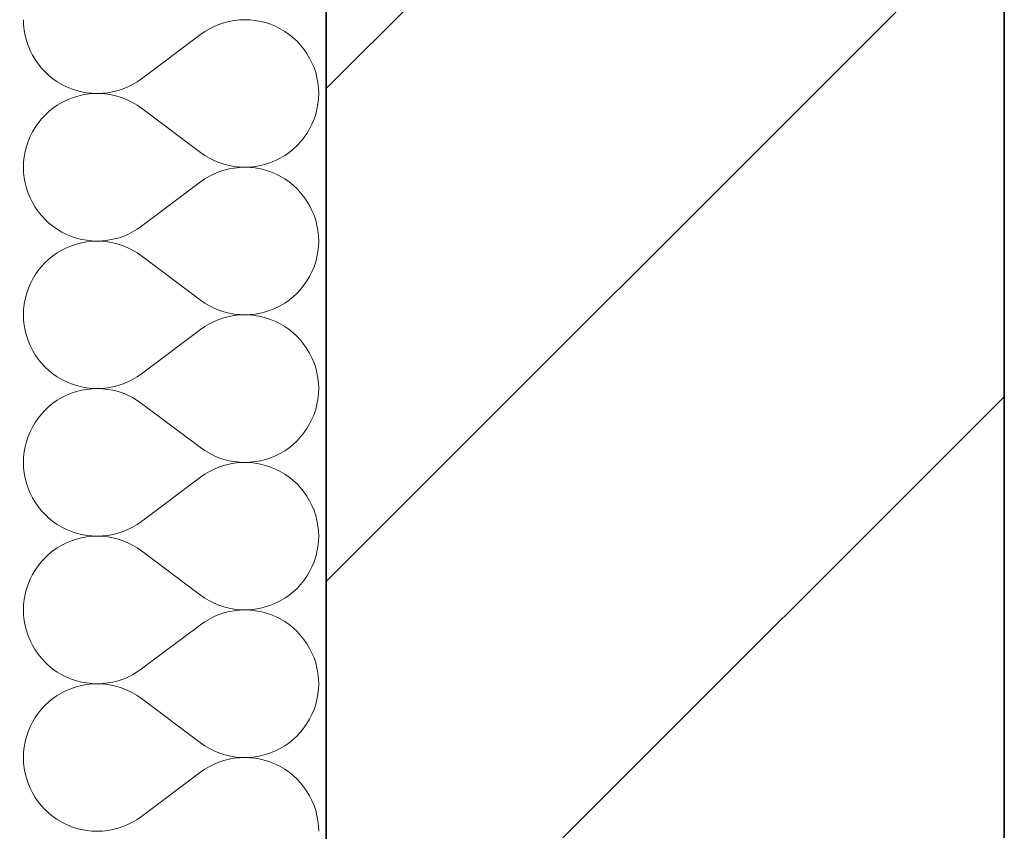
# Model space of a CAD drawing. Header units: millimetres. Extents: x 82175 to 237000, y 24756 to 471700.
# Tile 159 of 256: x 92622 to 93130, y 381301 to 381721. Entities that reach past the tile are written whole.
import ezdxf

# ---------------------------------------------------------------- set-up
doc = ezdxf.new("R2010")
doc.units = ezdxf.units.MM
for name, color, linetype in [('- A - ocieplenie', 8, 'Continuous'), ('Konstrukcja - Stropy', 8, 'Continuous'), ('Konstrukcja - Ściany zewnętrzne', 8, 'Continuous')]:
    doc.layers.add(name, color=color, linetype=linetype)

# ---------------------------------------------------------------- blocks, each defined once
blk = doc.blocks.new('*X29')
at = {"layer": '- A - ocieplenie', "linetype": 'Continuous', "lineweight": 13, "ltscale": 100}
for p, q in [((19781.29, 391252.13), (19781.38, 391249.42)), ((19887.45, 391251.26), (19884.81, 391250.58)), ((19890.12, 391251.74), (19887.45, 391251.26)), ((19892.83, 391252.04), (19890.12, 391251.74)), ((19895.55, 391252.13), (19892.83, 391252.04)), ((19898.27, 391252.04), (19895.55, 391252.13)), ((19900.97, 391251.75), (19898.27, 391252.04)), ((19903.65, 391251.27), (19900.97, 391251.75)), ((19906.28, 391250.6), (19903.65, 391251.27)), ((19781.38, 391249.42), (19781.67, 391246.71)), ((19781.67, 391246.71), (19782.16, 391244.03)), ((19874.95, 391246.07), (19872.71, 391244.52)), ((19877.29, 391247.46), (19874.95, 391246.07)), ((19879.72, 391248.68), (19877.29, 391247.46)), ((19882.23, 391249.72), (19879.72, 391248.68)), ((19884.81, 391250.58), (19882.23, 391249.72)), ((19908.87, 391249.74), (19906.28, 391250.6)), ((19911.38, 391248.7), (19908.87, 391249.74)), ((19913.81, 391247.48), (19911.38, 391248.7)), ((19916.15, 391246.1), (19913.81, 391247.48)), ((19918.39, 391244.55), (19916.15, 391246.1)), ((19782.16, 391244.03), (19782.83, 391241.4)), ((19782.83, 391241.4), (19783.69, 391238.82)), ((19872.71, 391244.52), (19842.24, 391221.66)), ((19920.51, 391242.84), (19918.39, 391244.55)), ((19922.5, 391240.99), (19920.51, 391242.84)), ((19924.35, 391239), (19922.5, 391240.99)), ((19783.69, 391238.82), (19784.73, 391236.3)), ((19784.73, 391236.3), (19785.95, 391233.87)), ((19926.06, 391236.88), (19924.35, 391239)), ((19927.61, 391234.64), (19926.06, 391236.88)), ((19785.95, 391233.87), (19787.34, 391231.53)), ((19787.34, 391231.53), (19788.89, 391229.3)), ((19929, 391232.3), (19927.61, 391234.64)), ((19930.22, 391229.87), (19929, 391232.3)), ((19788.89, 391229.3), (19790.6, 391227.18)), ((19790.6, 391227.18), (19792.45, 391225.19)), ((19931.26, 391227.36), (19930.22, 391229.87)), ((19932.12, 391224.78), (19931.26, 391227.36)), ((19792.45, 391225.19), (19794.44, 391223.34)), ((19794.44, 391223.34), (19796.56, 391221.63)), ((19796.56, 391221.63), (19798.8, 391220.08)), ((19840, 391220.11), (19842.24, 391221.66)), ((19932.79, 391222.14), (19932.12, 391224.78)), ((19933.28, 391219.46), (19932.79, 391222.14)), ((19798.8, 391220.08), (19801.14, 391218.69)), ((19801.14, 391218.69), (19803.57, 391217.48)), ((19803.57, 391217.48), (19806.09, 391216.44)), ((19806.09, 391216.44), (19808.67, 391215.58)), ((19808.67, 391215.58), (19811.3, 391214.91)), ((19827.51, 391214.92), (19830.14, 391215.59)), ((19830.14, 391215.59), (19832.72, 391216.45)), ((19832.72, 391216.45), (19835.23, 391217.5)), ((19835.23, 391217.5), (19837.67, 391218.72)), ((19837.67, 391218.72), (19840, 391220.11)), ((19933.57, 391216.76), (19933.28, 391219.46)), ((19933.67, 391214.04), (19933.57, 391216.76)), ((19803.57, 391210.6), (19801.14, 391209.39)), ((19806.09, 391211.64), (19803.57, 391210.6)), ((19808.67, 391212.5), (19806.09, 391211.64)), ((19811.3, 391213.17), (19808.67, 391212.5)), ((19811.3, 391214.91), (19813.98, 391214.42)), ((19813.98, 391213.66), (19811.3, 391213.17)), ((19813.98, 391214.42), (19816.69, 391214.14)), ((19816.69, 391213.94), (19813.98, 391213.66)), ((19816.69, 391214.14), (19819.4, 391214.04)), ((19819.4, 391214.04), (19816.69, 391213.94)), ((19819.4, 391214.04), (19822.12, 391214.14)), ((19822.12, 391213.94), (19819.4, 391214.04)), ((19822.12, 391214.14), (19824.83, 391214.43)), ((19824.83, 391213.65), (19822.12, 391213.94)), ((19824.83, 391214.43), (19827.51, 391214.92)), ((19827.51, 391213.16), (19824.83, 391213.65)), ((19830.14, 391212.49), (19827.51, 391213.16)), ((19832.72, 391211.63), (19830.14, 391212.49)), ((19835.23, 391210.58), (19832.72, 391211.63)), ((19837.67, 391209.36), (19835.23, 391210.58)), ((19933.28, 391208.62), (19933.57, 391211.32)), ((19933.57, 391211.32), (19933.67, 391214.04)), ((19796.56, 391206.45), (19794.44, 391204.74)), ((19798.8, 391208), (19796.56, 391206.45)), ((19801.14, 391209.39), (19798.8, 391208)), ((19840, 391207.97), (19837.67, 391209.36)), ((19842.24, 391206.42), (19840, 391207.97)), ((19872.71, 391183.56), (19842.24, 391206.42)), ((19932.12, 391203.3), (19932.79, 391205.94)), ((19932.79, 391205.94), (19933.28, 391208.62)), ((19790.6, 391200.9), (19788.89, 391198.78)), ((19792.45, 391202.89), (19790.6, 391200.9)), ((19794.44, 391204.74), (19792.45, 391202.89)), ((19930.22, 391198.21), (19931.26, 391200.72)), ((19931.26, 391200.72), (19932.12, 391203.3)), ((19787.34, 391196.55), (19785.95, 391194.21)), ((19788.89, 391198.78), (19787.34, 391196.55)), ((19927.61, 391193.44), (19929, 391195.78)), ((19929, 391195.78), (19930.22, 391198.21)), ((19784.73, 391191.78), (19783.69, 391189.26)), ((19785.95, 391194.21), (19784.73, 391191.78)), ((19924.35, 391189.08), (19926.06, 391191.2)), ((19926.06, 391191.2), (19927.61, 391193.44)), ((19782.83, 391186.68), (19782.16, 391184.05)), ((19783.69, 391189.26), (19782.83, 391186.68)), ((19918.39, 391183.53), (19920.51, 391185.24)), ((19920.51, 391185.24), (19922.5, 391187.09)), ((19922.5, 391187.09), (19924.35, 391189.08)), ((19781.67, 391181.37), (19781.38, 391178.66)), ((19782.16, 391184.05), (19781.67, 391181.37)), ((19872.71, 391183.56), (19874.95, 391182.01)), ((19874.95, 391182.01), (19877.29, 391180.62)), ((19877.29, 391180.62), (19879.72, 391179.4)), ((19911.38, 391179.38), (19913.81, 391180.6)), ((19913.81, 391180.6), (19916.15, 391181.98)), ((19916.15, 391181.98), (19918.39, 391183.53)), ((19781.38, 391178.66), (19781.29, 391175.94)), ((19781.29, 391175.94), (19781.38, 391173.23)), ((19879.72, 391179.4), (19882.23, 391178.36)), ((19882.23, 391178.36), (19884.81, 391177.5)), ((19884.81, 391177.5), (19887.45, 391176.82)), ((19887.45, 391175.07), (19884.81, 391174.39)), ((19887.45, 391176.82), (19890.12, 391176.34)), ((19890.12, 391175.55), (19887.45, 391175.07)), ((19890.12, 391176.34), (19892.83, 391176.04)), ((19892.83, 391175.85), (19890.12, 391175.55)), ((19892.83, 391176.04), (19895.55, 391175.94)), ((19895.55, 391175.94), (19892.83, 391175.85)), ((19895.55, 391175.94), (19898.27, 391176.04)), ((19898.27, 391175.85), (19895.55, 391175.94)), ((19898.27, 391176.04), (19900.97, 391176.33)), ((19900.97, 391175.56), (19898.27, 391175.85)), ((19900.97, 391176.33), (19903.65, 391176.81)), ((19903.65, 391175.08), (19900.97, 391175.56)), ((19903.65, 391176.81), (19906.28, 391177.48)), ((19906.28, 391174.41), (19903.65, 391175.08)), ((19906.28, 391177.48), (19908.87, 391178.34)), ((19908.87, 391178.34), (19911.38, 391179.38)), ((19781.38, 391173.23), (19781.67, 391170.52)), ((19781.67, 391170.52), (19782.16, 391167.84)), ((19874.95, 391169.88), (19872.71, 391168.33)), ((19877.29, 391171.27), (19874.95, 391169.88)), ((19879.72, 391172.49), (19877.29, 391171.27)), ((19882.23, 391173.53), (19879.72, 391172.49)), ((19884.81, 391174.39), (19882.23, 391173.53)), ((19908.87, 391173.55), (19906.28, 391174.41)), ((19911.38, 391172.51), (19908.87, 391173.55)), ((19913.81, 391171.29), (19911.38, 391172.51)), ((19916.15, 391169.91), (19913.81, 391171.29)), ((19918.39, 391168.35), (19916.15, 391169.91)), ((19782.16, 391167.84), (19782.83, 391165.21)), ((19782.83, 391165.21), (19783.69, 391162.63)), ((19872.71, 391168.33), (19842.24, 391145.47)), ((19920.51, 391166.65), (19918.39, 391168.35)), ((19922.5, 391164.8), (19920.51, 391166.65)), ((19924.35, 391162.8), (19922.5, 391164.8)), ((19783.69, 391162.63), (19784.73, 391160.11)), ((19784.73, 391160.11), (19785.95, 391157.68)), ((19926.06, 391160.69), (19924.35, 391162.8)), ((19927.61, 391158.45), (19926.06, 391160.69)), ((19785.95, 391157.68), (19787.34, 391155.34)), ((19787.34, 391155.34), (19788.89, 391153.11)), ((19929, 391156.11), (19927.61, 391158.45)), ((19930.22, 391153.68), (19929, 391156.11)), ((19788.89, 391153.11), (19790.6, 391150.99)), ((19790.6, 391150.99), (19792.45, 391149)), ((19931.26, 391151.17), (19930.22, 391153.68)), ((19932.12, 391148.59), (19931.26, 391151.17)), ((19792.45, 391149), (19794.44, 391147.15)), ((19794.44, 391147.15), (19796.56, 391145.44)), ((19796.56, 391145.44), (19798.8, 391143.89)), ((19840, 391143.91), (19842.24, 391145.47)), ((19932.79, 391145.95), (19932.12, 391148.59)), ((19933.28, 391143.27), (19932.79, 391145.95)), ((19798.8, 391143.89), (19801.14, 391142.5)), ((19801.14, 391142.5), (19803.57, 391141.28)), ((19803.57, 391141.28), (19806.09, 391140.24)), ((19806.09, 391140.24), (19808.67, 391139.39)), ((19808.67, 391139.39), (19811.3, 391138.72)), ((19827.51, 391138.73), (19830.14, 391139.4)), ((19830.14, 391139.4), (19832.72, 391140.26)), ((19832.72, 391140.26), (19835.23, 391141.3)), ((19835.23, 391141.3), (19837.67, 391142.52)), ((19837.67, 391142.52), (19840, 391143.91)), ((19933.57, 391140.57), (19933.28, 391143.27)), ((19933.67, 391137.85), (19933.57, 391140.57)), ((19803.57, 391134.41), (19801.14, 391133.2)), ((19806.09, 391135.45), (19803.57, 391134.41)), ((19808.67, 391136.31), (19806.09, 391135.45)), ((19811.3, 391136.98), (19808.67, 391136.31)), ((19811.3, 391138.72), (19813.98, 391138.23)), ((19813.98, 391137.46), (19811.3, 391136.98)), ((19813.98, 391138.23), (19816.69, 391137.94)), ((19816.69, 391137.75), (19813.98, 391137.46)), ((19816.69, 391137.94), (19819.4, 391137.85)), ((19819.4, 391137.85), (19816.69, 391137.75)), ((19819.4, 391137.85), (19822.12, 391137.95)), ((19822.12, 391137.75), (19819.4, 391137.85)), ((19822.12, 391137.95), (19824.83, 391138.24)), ((19824.83, 391137.46), (19822.12, 391137.75)), ((19824.83, 391138.24), (19827.51, 391138.73)), ((19827.51, 391136.97), (19824.83, 391137.46)), ((19830.14, 391136.3), (19827.51, 391136.97)), ((19832.72, 391135.44), (19830.14, 391136.3)), ((19835.23, 391134.39), (19832.72, 391135.44)), ((19837.67, 391133.17), (19835.23, 391134.39)), ((19933.28, 391132.43), (19933.57, 391135.13)), ((19933.57, 391135.13), (19933.67, 391137.85)), ((19796.56, 391130.26), (19794.44, 391128.55)), ((19798.8, 391131.81), (19796.56, 391130.26)), ((19801.14, 391133.2), (19798.8, 391131.81)), ((19840, 391131.78), (19837.67, 391133.17)), ((19842.24, 391130.23), (19840, 391131.78)), ((19872.71, 391107.37), (19842.24, 391130.23)), ((19932.12, 391127.11), (19932.79, 391129.75)), ((19932.79, 391129.75), (19933.28, 391132.43)), ((19790.6, 391124.71), (19788.89, 391122.59)), ((19792.45, 391126.7), (19790.6, 391124.71)), ((19794.44, 391128.55), (19792.45, 391126.7)), ((19930.22, 391122.02), (19931.26, 391124.53)), ((19931.26, 391124.53), (19932.12, 391127.11)), ((19787.34, 391120.36), (19785.95, 391118.02)), ((19788.89, 391122.59), (19787.34, 391120.36)), ((19927.61, 391117.25), (19929, 391119.59)), ((19929, 391119.59), (19930.22, 391122.02)), ((19784.73, 391115.59), (19783.69, 391113.07)), ((19785.95, 391118.02), (19784.73, 391115.59)), ((19924.35, 391112.89), (19926.06, 391115.01)), ((19926.06, 391115.01), (19927.61, 391117.25)), ((19782.83, 391110.49), (19782.16, 391107.86)), ((19783.69, 391113.07), (19782.83, 391110.49)), ((19918.39, 391107.34), (19920.51, 391109.05)), ((19920.51, 391109.05), (19922.5, 391110.9)), ((19922.5, 391110.9), (19924.35, 391112.89)), ((19781.67, 391105.18), (19781.38, 391102.47)), ((19782.16, 391107.86), (19781.67, 391105.18)), ((19872.71, 391107.37), (19874.95, 391105.82)), ((19874.95, 391105.82), (19877.29, 391104.43)), ((19877.29, 391104.43), (19879.72, 391103.21)), ((19911.38, 391103.19), (19913.81, 391104.41)), ((19913.81, 391104.41), (19916.15, 391105.79)), ((19916.15, 391105.79), (19918.39, 391107.34)), ((19781.38, 391102.47), (19781.29, 391099.75)), ((19781.29, 391099.75), (19781.38, 391097.04)), ((19879.72, 391103.21), (19882.23, 391102.17)), ((19882.23, 391102.17), (19884.81, 391101.31)), ((19884.81, 391101.31), (19887.45, 391100.63)), ((19887.45, 391098.88), (19884.81, 391098.2)), ((19887.45, 391100.63), (19890.12, 391100.15)), ((19890.12, 391099.36), (19887.45, 391098.88)), ((19890.12, 391100.15), (19892.83, 391099.85)), ((19892.83, 391099.66), (19890.12, 391099.36)), ((19892.83, 391099.85), (19895.55, 391099.75)), ((19895.55, 391099.75), (19892.83, 391099.66)), ((19895.55, 391099.75), (19898.27, 391099.85)), ((19898.27, 391099.66), (19895.55, 391099.75)), ((19898.27, 391099.85), (19900.97, 391100.14)), ((19900.97, 391099.37), (19898.27, 391099.66)), ((19900.97, 391100.14), (19903.65, 391100.62)), ((19903.65, 391098.89), (19900.97, 391099.37)), ((19903.65, 391100.62), (19906.28, 391101.29)), ((19906.28, 391098.22), (19903.65, 391098.89)), ((19906.28, 391101.29), (19908.87, 391102.15)), ((19908.87, 391102.15), (19911.38, 391103.19)), ((19781.38, 391097.04), (19781.67, 391094.33)), ((19781.67, 391094.33), (19782.16, 391091.65)), ((19874.95, 391093.69), (19872.71, 391092.14)), ((19877.29, 391095.08), (19874.95, 391093.69)), ((19879.72, 391096.3), (19877.29, 391095.08)), ((19882.23, 391097.34), (19879.72, 391096.3)), ((19884.81, 391098.2), (19882.23, 391097.34)), ((19908.87, 391097.36), (19906.28, 391098.22)), ((19911.38, 391096.32), (19908.87, 391097.36)), ((19913.81, 391095.1), (19911.38, 391096.32)), ((19916.15, 391093.71), (19913.81, 391095.1)), ((19918.39, 391092.16), (19916.15, 391093.71)), ((19782.16, 391091.65), (19782.83, 391089.02)), ((19782.83, 391089.02), (19783.69, 391086.44)), ((19872.71, 391092.14), (19842.24, 391069.28)), ((19920.51, 391090.46), (19918.39, 391092.16)), ((19922.5, 391088.6), (19920.51, 391090.46)), ((19924.35, 391086.61), (19922.5, 391088.6)), ((19783.69, 391086.44), (19784.73, 391083.92)), ((19784.73, 391083.92), (19785.95, 391081.49)), ((19926.06, 391084.5), (19924.35, 391086.61)), ((19927.61, 391082.26), (19926.06, 391084.5)), ((19785.95, 391081.49), (19787.34, 391079.15)), ((19787.34, 391079.15), (19788.89, 391076.92)), ((19929, 391079.92), (19927.61, 391082.26)), ((19930.22, 391077.49), (19929, 391079.92)), ((19788.89, 391076.92), (19790.6, 391074.8)), ((19790.6, 391074.8), (19792.45, 391072.81)), ((19931.26, 391074.98), (19930.22, 391077.49)), ((19932.12, 391072.4), (19931.26, 391074.98)), ((19792.45, 391072.81), (19794.44, 391070.95)), ((19794.44, 391070.95), (19796.56, 391069.25)), ((19796.56, 391069.25), (19798.8, 391067.7)), ((19840, 391067.72), (19842.24, 391069.28)), ((19932.79, 391069.76), (19932.12, 391072.4)), ((19933.28, 391067.08), (19932.79, 391069.76)), ((19798.8, 391067.7), (19801.14, 391066.31)), ((19801.14, 391066.31), (19803.57, 391065.09)), ((19803.57, 391065.09), (19806.09, 391064.05)), ((19806.09, 391064.05), (19808.67, 391063.2)), ((19808.67, 391063.2), (19811.3, 391062.52)), ((19827.51, 391062.54), (19830.14, 391063.21)), ((19830.14, 391063.21), (19832.72, 391064.07)), ((19832.72, 391064.07), (19835.23, 391065.11)), ((19835.23, 391065.11), (19837.67, 391066.33)), ((19837.67, 391066.33), (19840, 391067.72)), ((19933.57, 391064.38), (19933.28, 391067.08)), ((19933.67, 391061.66), (19933.57, 391064.38)), ((19803.57, 391058.22), (19801.14, 391057.01)), ((19806.09, 391059.26), (19803.57, 391058.22)), ((19808.67, 391060.12), (19806.09, 391059.26)), ((19811.3, 391060.79), (19808.67, 391060.12)), ((19811.3, 391062.52), (19813.98, 391062.04)), ((19813.98, 391061.27), (19811.3, 391060.79)), ((19813.98, 391062.04), (19816.69, 391061.75)), ((19816.69, 391061.56), (19813.98, 391061.27)), ((19816.69, 391061.75), (19819.4, 391061.66)), ((19819.4, 391061.66), (19816.69, 391061.56)), ((19819.4, 391061.66), (19822.12, 391061.76)), ((19822.12, 391061.56), (19819.4, 391061.66)), ((19822.12, 391061.76), (19824.83, 391062.05)), ((19824.83, 391061.27), (19822.12, 391061.56)), ((19824.83, 391062.05), (19827.51, 391062.54)), ((19827.51, 391060.78), (19824.83, 391061.27)), ((19830.14, 391060.11), (19827.51, 391060.78)), ((19832.72, 391059.25), (19830.14, 391060.11)), ((19835.23, 391058.2), (19832.72, 391059.25)), ((19837.67, 391056.98), (19835.23, 391058.2)), ((19933.28, 391056.24), (19933.57, 391058.94)), ((19933.57, 391058.94), (19933.67, 391061.66)), ((19796.56, 391054.07), (19794.44, 391052.36)), ((19798.8, 391055.62), (19796.56, 391054.07)), ((19801.14, 391057.01), (19798.8, 391055.62)), ((19840, 391055.59), (19837.67, 391056.98)), ((19842.24, 391054.04), (19840, 391055.59)), ((19872.71, 391031.18), (19842.24, 391054.04)), ((19932.12, 391050.92), (19932.79, 391053.56)), ((19932.79, 391053.56), (19933.28, 391056.24)), ((19790.6, 391048.52), (19788.89, 391046.4)), ((19792.45, 391050.51), (19790.6, 391048.52)), ((19794.44, 391052.36), (19792.45, 391050.51)), ((19930.22, 391045.83), (19931.26, 391048.34)), ((19931.26, 391048.34), (19932.12, 391050.92)), ((19787.34, 391044.17), (19785.95, 391041.83)), ((19788.89, 391046.4), (19787.34, 391044.17)), ((19927.61, 391041.06), (19929, 391043.39)), ((19929, 391043.39), (19930.22, 391045.83)), ((19784.73, 391039.4), (19783.69, 391036.88)), ((19785.95, 391041.83), (19784.73, 391039.4)), ((19924.35, 391036.7), (19926.06, 391038.82)), ((19926.06, 391038.82), (19927.61, 391041.06)), ((19782.83, 391034.3), (19782.16, 391031.66)), ((19783.69, 391036.88), (19782.83, 391034.3)), ((19918.39, 391031.15), (19920.51, 391032.86)), ((19920.51, 391032.86), (19922.5, 391034.71)), ((19922.5, 391034.71), (19924.35, 391036.7)), ((19781.67, 391028.99), (19781.38, 391026.28)), ((19782.16, 391031.66), (19781.67, 391028.99)), ((19872.71, 391031.18), (19874.95, 391029.63)), ((19874.95, 391029.63), (19877.29, 391028.24)), ((19877.29, 391028.24), (19879.72, 391027.02)), ((19911.38, 391027), (19913.81, 391028.22)), ((19913.81, 391028.22), (19916.15, 391029.6)), ((19916.15, 391029.6), (19918.39, 391031.15)), ((19781.38, 391026.28), (19781.29, 391023.56)), ((19781.29, 391023.56), (19781.38, 391020.84)), ((19879.72, 391027.02), (19882.23, 391025.98)), ((19882.23, 391025.98), (19884.81, 391025.11)), ((19884.81, 391025.11), (19887.45, 391024.44)), ((19887.45, 391022.69), (19884.81, 391022.01)), ((19887.45, 391024.44), (19890.12, 391023.96)), ((19890.12, 391023.17), (19887.45, 391022.69)), ((19890.12, 391023.96), (19892.83, 391023.66)), ((19892.83, 391023.46), (19890.12, 391023.17)), ((19892.83, 391023.66), (19895.55, 391023.56)), ((19895.55, 391023.56), (19892.83, 391023.46)), ((19895.55, 391023.56), (19898.27, 391023.66)), ((19898.27, 391023.47), (19895.55, 391023.56)), ((19898.27, 391023.66), (19900.97, 391023.95)), ((19900.97, 391023.18), (19898.27, 391023.47)), ((19900.97, 391023.95), (19903.65, 391024.43)), ((19903.65, 391022.7), (19900.97, 391023.18)), ((19903.65, 391024.43), (19906.28, 391025.1)), ((19906.28, 391022.03), (19903.65, 391022.7)), ((19906.28, 391025.1), (19908.87, 391025.96)), ((19908.87, 391025.96), (19911.38, 391027)), ((19781.38, 391020.84), (19781.67, 391018.14)), ((19781.67, 391018.14), (19782.16, 391015.46)), ((19874.95, 391017.5), (19872.71, 391015.94)), ((19877.29, 391018.89), (19874.95, 391017.5)), ((19879.72, 391020.11), (19877.29, 391018.89)), ((19882.23, 391021.15), (19879.72, 391020.11)), ((19884.81, 391022.01), (19882.23, 391021.15)), ((19908.87, 391021.17), (19906.28, 391022.03)), ((19911.38, 391020.13), (19908.87, 391021.17)), ((19913.81, 391018.91), (19911.38, 391020.13)), ((19916.15, 391017.52), (19913.81, 391018.91)), ((19918.39, 391015.97), (19916.15, 391017.52)), ((19782.16, 391015.46), (19782.83, 391012.83)), ((19782.83, 391012.83), (19783.69, 391010.25)), ((19872.71, 391015.94), (19842.24, 390993.09)), ((19920.51, 391014.27), (19918.39, 391015.97)), ((19922.5, 391012.41), (19920.51, 391014.27)), ((19924.35, 391010.42), (19922.5, 391012.41)), ((19783.69, 391010.25), (19784.73, 391007.73)), ((19784.73, 391007.73), (19785.95, 391005.3)), ((19926.06, 391008.31), (19924.35, 391010.42)), ((19927.61, 391006.07), (19926.06, 391008.31)), ((19785.95, 391005.3), (19787.34, 391002.96)), ((19787.34, 391002.96), (19788.89, 391000.73)), ((19929, 391003.73), (19927.61, 391006.07)), ((19930.22, 391001.3), (19929, 391003.73)), ((19788.89, 391000.73), (19790.6, 390998.61)), ((19790.6, 390998.61), (19792.45, 390996.62)), ((19931.26, 390998.79), (19930.22, 391001.3)), ((19932.12, 390996.21), (19931.26, 390998.79)), ((19792.45, 390996.62), (19794.44, 390994.76)), ((19794.44, 390994.76), (19796.56, 390993.06)), ((19796.56, 390993.06), (19798.8, 390991.51)), ((19840, 390991.53), (19842.24, 390993.09)), ((19932.79, 390993.57), (19932.12, 390996.21)), ((19933.28, 390990.89), (19932.79, 390993.57)), ((19798.8, 390991.51), (19801.14, 390990.12)), ((19801.14, 390990.12), (19803.57, 390988.9)), ((19803.57, 390988.9), (19806.09, 390987.86)), ((19806.09, 390987.86), (19808.67, 390987.01)), ((19808.67, 390987.01), (19811.3, 390986.33)), ((19827.51, 390986.34), (19830.14, 390987.02)), ((19830.14, 390987.02), (19832.72, 390987.88)), ((19832.72, 390987.88), (19835.23, 390988.92)), ((19835.23, 390988.92), (19837.67, 390990.14)), ((19837.67, 390990.14), (19840, 390991.53)), ((19933.57, 390988.19), (19933.28, 390990.89)), ((19933.67, 390985.47), (19933.57, 390988.19)), ((19803.57, 390982.03), (19801.14, 390980.82)), ((19806.09, 390983.07), (19803.57, 390982.03)), ((19808.67, 390983.93), (19806.09, 390983.07)), ((19811.3, 390984.6), (19808.67, 390983.93)), ((19811.3, 390986.33), (19813.98, 390985.85)), ((19813.98, 390985.08), (19811.3, 390984.6)), ((19813.98, 390985.85), (19816.69, 390985.56)), ((19816.69, 390985.37), (19813.98, 390985.08)), ((19816.69, 390985.56), (19819.4, 390985.47)), ((19819.4, 390985.47), (19816.69, 390985.37)), ((19819.4, 390985.47), (19822.12, 390985.57)), ((19822.12, 390985.37), (19819.4, 390985.47)), ((19822.12, 390985.57), (19824.83, 390985.86)), ((19824.83, 390985.08), (19822.12, 390985.37)), ((19824.83, 390985.86), (19827.51, 390986.34)), ((19827.51, 390984.59), (19824.83, 390985.08)), ((19830.14, 390983.92), (19827.51, 390984.59)), ((19832.72, 390983.06), (19830.14, 390983.92)), ((19835.23, 390982.01), (19832.72, 390983.06)), ((19837.67, 390980.79), (19835.23, 390982.01)), ((19933.28, 390980.04), (19933.57, 390982.75)), ((19933.57, 390982.75), (19933.67, 390985.47)), ((19796.56, 390977.88), (19794.44, 390976.17)), ((19798.8, 390979.43), (19796.56, 390977.88)), ((19801.14, 390980.82), (19798.8, 390979.43)), ((19840, 390979.4), (19837.67, 390980.79)), ((19842.24, 390977.85), (19840, 390979.4)), ((19872.71, 390954.99), (19842.24, 390977.85)), ((19932.12, 390974.73), (19932.79, 390977.37)), ((19932.79, 390977.37), (19933.28, 390980.04)), ((19790.6, 390972.33), (19788.89, 390970.21)), ((19792.45, 390974.32), (19790.6, 390972.33)), ((19794.44, 390976.17), (19792.45, 390974.32)), ((19930.22, 390969.64), (19931.26, 390972.15)), ((19931.26, 390972.15), (19932.12, 390974.73)), ((19787.34, 390967.98), (19785.95, 390965.64)), ((19788.89, 390970.21), (19787.34, 390967.98)), ((19927.61, 390964.87), (19929, 390967.2)), ((19929, 390967.2), (19930.22, 390969.64)), ((19784.73, 390963.2), (19783.69, 390960.69)), ((19785.95, 390965.64), (19784.73, 390963.2)), ((19924.35, 390960.51), (19926.06, 390962.63)), ((19926.06, 390962.63), (19927.61, 390964.87)), ((19782.83, 390958.11), (19782.16, 390955.47)), ((19783.69, 390960.69), (19782.83, 390958.11)), ((19918.39, 390954.96), (19920.51, 390956.67)), ((19920.51, 390956.67), (19922.5, 390958.52)), ((19922.5, 390958.52), (19924.35, 390960.51)), ((19781.67, 390952.8), (19781.38, 390950.09)), ((19782.16, 390955.47), (19781.67, 390952.8)), ((19872.71, 390954.99), (19874.95, 390953.44)), ((19874.95, 390953.44), (19877.29, 390952.05)), ((19877.29, 390952.05), (19879.72, 390950.83)), ((19911.38, 390950.81), (19913.81, 390952.02)), ((19913.81, 390952.02), (19916.15, 390953.41)), ((19916.15, 390953.41), (19918.39, 390954.96)), ((19781.38, 390950.09), (19781.29, 390947.37)), ((19781.29, 390947.37), (19781.38, 390944.65)), ((19879.72, 390950.83), (19882.23, 390949.79)), ((19882.23, 390949.79), (19884.81, 390948.92)), ((19884.81, 390948.92), (19887.45, 390948.25)), ((19887.45, 390946.5), (19884.81, 390945.82)), ((19887.45, 390948.25), (19890.12, 390947.76)), ((19890.12, 390946.98), (19887.45, 390946.5)), ((19890.12, 390947.76), (19892.83, 390947.47)), ((19892.83, 390947.27), (19890.12, 390946.98)), ((19892.83, 390947.47), (19895.55, 390947.37)), ((19895.55, 390947.37), (19892.83, 390947.27)), ((19895.55, 390947.37), (19898.27, 390947.47)), ((19898.27, 390947.28), (19895.55, 390947.37)), ((19898.27, 390947.47), (19900.97, 390947.76)), ((19900.97, 390946.99), (19898.27, 390947.28)), ((19900.97, 390947.76), (19903.65, 390948.24)), ((19903.65, 390946.51), (19900.97, 390946.99)), ((19903.65, 390948.24), (19906.28, 390948.91)), ((19906.28, 390945.84), (19903.65, 390946.51)), ((19906.28, 390948.91), (19908.87, 390949.77)), ((19908.87, 390949.77), (19911.38, 390950.81)), ((19781.38, 390944.65), (19781.67, 390941.95)), ((19781.67, 390941.95), (19782.16, 390939.27)), ((19874.95, 390941.31), (19872.71, 390939.75)), ((19877.29, 390942.7), (19874.95, 390941.31)), ((19879.72, 390943.92), (19877.29, 390942.7)), ((19882.23, 390944.96), (19879.72, 390943.92)), ((19884.81, 390945.82), (19882.23, 390944.96)), ((19908.87, 390944.98), (19906.28, 390945.84)), ((19911.38, 390943.94), (19908.87, 390944.98)), ((19913.81, 390942.72), (19911.38, 390943.94)), ((19916.15, 390941.33), (19913.81, 390942.72)), ((19918.39, 390939.78), (19916.15, 390941.33)), ((19782.16, 390939.27), (19782.83, 390936.64)), ((19782.83, 390936.64), (19783.69, 390934.06)), ((19872.71, 390939.75), (19842.24, 390916.9)), ((19920.51, 390938.08), (19918.39, 390939.78)), ((19922.5, 390936.22), (19920.51, 390938.08)), ((19924.35, 390934.23), (19922.5, 390936.22)), ((19783.69, 390934.06), (19784.73, 390931.54)), ((19784.73, 390931.54), (19785.95, 390929.11)), ((19926.06, 390932.12), (19924.35, 390934.23)), ((19927.61, 390929.88), (19926.06, 390932.12)), ((19785.95, 390929.11), (19787.34, 390926.77)), ((19787.34, 390926.77), (19788.89, 390924.54)), ((19929, 390927.54), (19927.61, 390929.88)), ((19930.22, 390925.11), (19929, 390927.54)), ((19788.89, 390924.54), (19790.6, 390922.42)), ((19790.6, 390922.42), (19792.45, 390920.43)), ((19931.26, 390922.6), (19930.22, 390925.11)), ((19932.12, 390920.01), (19931.26, 390922.6)), ((19792.45, 390920.43), (19794.44, 390918.57)), ((19794.44, 390918.57), (19796.56, 390916.87)), ((19796.56, 390916.87), (19798.8, 390915.32)), ((19840, 390915.34), (19842.24, 390916.9)), ((19932.79, 390917.38), (19932.12, 390920.01)), ((19933.28, 390914.7), (19932.79, 390917.38)), ((19798.8, 390915.32), (19801.14, 390913.93)), ((19801.14, 390913.93), (19803.57, 390912.71)), ((19803.57, 390912.71), (19806.09, 390911.67)), ((19806.09, 390911.67), (19808.67, 390910.82)), ((19808.67, 390910.82), (19811.3, 390910.14)), ((19827.51, 390910.15), (19830.14, 390910.83)), ((19830.14, 390910.83), (19832.72, 390911.69)), ((19832.72, 390911.69), (19835.23, 390912.73)), ((19835.23, 390912.73), (19837.67, 390913.95)), ((19837.67, 390913.95), (19840, 390915.34)), ((19933.57, 390912), (19933.28, 390914.7)), ((19933.67, 390909.28), (19933.57, 390912)), ((19803.57, 390905.84), (19801.14, 390904.63)), ((19806.09, 390906.88), (19803.57, 390905.84)), ((19808.67, 390907.74), (19806.09, 390906.88)), ((19811.3, 390908.41), (19808.67, 390907.74)), ((19811.3, 390910.14), (19813.98, 390909.66)), ((19813.98, 390908.89), (19811.3, 390908.41)), ((19813.98, 390909.66), (19816.69, 390909.37)), ((19816.69, 390909.18), (19813.98, 390908.89)), ((19816.69, 390909.37), (19819.4, 390909.28)), ((19819.4, 390909.28), (19816.69, 390909.18)), ((19819.4, 390909.28), (19822.12, 390909.38)), ((19822.12, 390909.18), (19819.4, 390909.28)), ((19822.12, 390909.38), (19824.83, 390909.67)), ((19824.83, 390908.89), (19822.12, 390909.18)), ((19824.83, 390909.67), (19827.51, 390910.15)), ((19827.51, 390908.4), (19824.83, 390908.89)), ((19830.14, 390907.73), (19827.51, 390908.4)), ((19832.72, 390906.87), (19830.14, 390907.73)), ((19835.23, 390905.82), (19832.72, 390906.87)), ((19837.67, 390904.6), (19835.23, 390905.82)), ((19933.28, 390903.85), (19933.57, 390906.56)), ((19933.57, 390906.56), (19933.67, 390909.28)), ((19796.56, 390901.69), (19794.44, 390899.98)), ((19798.8, 390903.24), (19796.56, 390901.69)), ((19801.14, 390904.63), (19798.8, 390903.24)), ((19840, 390903.21), (19837.67, 390904.6)), ((19842.24, 390901.66), (19840, 390903.21)), ((19872.71, 390878.8), (19842.24, 390901.66)), ((19932.12, 390898.54), (19932.79, 390901.18)), ((19932.79, 390901.18), (19933.28, 390903.85)), ((19790.6, 390896.14), (19788.89, 390894.02)), ((19792.45, 390898.13), (19790.6, 390896.14)), ((19794.44, 390899.98), (19792.45, 390898.13)), ((19930.22, 390893.45), (19931.26, 390895.96)), ((19931.26, 390895.96), (19932.12, 390898.54)), ((19787.34, 390891.79), (19785.95, 390889.45)), ((19788.89, 390894.02), (19787.34, 390891.79)), ((19927.61, 390888.67), (19929, 390891.01)), ((19929, 390891.01), (19930.22, 390893.45)), ((19784.73, 390887.01), (19783.69, 390884.5)), ((19785.95, 390889.45), (19784.73, 390887.01)), ((19924.35, 390884.32), (19926.06, 390886.44)), ((19926.06, 390886.44), (19927.61, 390888.67)), ((19782.83, 390881.92), (19782.16, 390879.28)), ((19783.69, 390884.5), (19782.83, 390881.92)), ((19918.39, 390878.77), (19920.51, 390880.48)), ((19920.51, 390880.48), (19922.5, 390882.33)), ((19922.5, 390882.33), (19924.35, 390884.32)), ((19781.67, 390876.61), (19781.38, 390873.9)), ((19782.16, 390879.28), (19781.67, 390876.61)), ((19872.71, 390878.8), (19874.95, 390877.25)), ((19874.95, 390877.25), (19877.29, 390875.86)), ((19877.29, 390875.86), (19879.72, 390874.64)), ((19911.38, 390874.62), (19913.81, 390875.83)), ((19913.81, 390875.83), (19916.15, 390877.22)), ((19916.15, 390877.22), (19918.39, 390878.77)), ((19781.38, 390873.9), (19781.29, 390871.18)), ((19781.29, 390871.18), (19781.38, 390868.46)), ((19879.72, 390874.64), (19882.23, 390873.6)), ((19882.23, 390873.6), (19884.81, 390872.73)), ((19884.81, 390872.73), (19887.45, 390872.06)), ((19887.45, 390870.31), (19884.81, 390869.63)), ((19887.45, 390872.06), (19890.12, 390871.57)), ((19890.12, 390870.79), (19887.45, 390870.31)), ((19890.12, 390871.57), (19892.83, 390871.28)), ((19892.83, 390871.08), (19890.12, 390870.79)), ((19892.83, 390871.28), (19895.55, 390871.18)), ((19895.55, 390871.18), (19892.83, 390871.08)), ((19895.55, 390871.18), (19898.27, 390871.28)), ((19898.27, 390871.09), (19895.55, 390871.18)), ((19898.27, 390871.28), (19900.97, 390871.57)), ((19900.97, 390870.8), (19898.27, 390871.09)), ((19900.97, 390871.57), (19903.65, 390872.05)), ((19903.65, 390870.32), (19900.97, 390870.8)), ((19903.65, 390872.05), (19906.28, 390872.72)), ((19906.28, 390869.65), (19903.65, 390870.32)), ((19906.28, 390872.72), (19908.87, 390873.58)), ((19908.87, 390873.58), (19911.38, 390874.62)), ((19781.38, 390868.46), (19781.67, 390865.76)), ((19781.67, 390865.76), (19782.16, 390863.08)), ((19874.95, 390865.12), (19872.71, 390863.56)), ((19877.29, 390866.51), (19874.95, 390865.12)), ((19879.72, 390867.73), (19877.29, 390866.51)), ((19882.23, 390868.77), (19879.72, 390867.73)), ((19884.81, 390869.63), (19882.23, 390868.77)), ((19908.87, 390868.79), (19906.28, 390869.65)), ((19911.38, 390867.75), (19908.87, 390868.79)), ((19913.81, 390866.53), (19911.38, 390867.75)), ((19916.15, 390865.14), (19913.81, 390866.53)), ((19918.39, 390863.59), (19916.15, 390865.14)), ((19782.16, 390863.08), (19782.83, 390860.45)), ((19782.83, 390860.45), (19783.69, 390857.86)), ((19872.71, 390863.56), (19842.24, 390840.71)), ((19920.51, 390861.89), (19918.39, 390863.59)), ((19922.5, 390860.03), (19920.51, 390861.89)), ((19924.35, 390858.04), (19922.5, 390860.03)), ((19783.69, 390857.86), (19784.73, 390855.35)), ((19784.73, 390855.35), (19785.95, 390852.92)), ((19926.06, 390855.92), (19924.35, 390858.04)), ((19927.61, 390853.69), (19926.06, 390855.92)), ((19785.95, 390852.92), (19787.34, 390850.58)), ((19787.34, 390850.58), (19788.89, 390848.35)), ((19929, 390851.35), (19927.61, 390853.69)), ((19930.22, 390848.92), (19929, 390851.35)), ((19788.89, 390848.35), (19790.6, 390846.23)), ((19790.6, 390846.23), (19792.45, 390844.24)), ((19931.26, 390846.41), (19930.22, 390848.92)), ((19932.12, 390843.82), (19931.26, 390846.41)), ((19792.45, 390844.24), (19794.44, 390842.38)), ((19794.44, 390842.38), (19796.56, 390840.68)), ((19796.56, 390840.68), (19798.8, 390839.13)), ((19840, 390839.15), (19842.24, 390840.71)), ((19932.79, 390841.19), (19932.12, 390843.82)), ((19933.28, 390838.51), (19932.79, 390841.19)), ((19798.8, 390839.13), (19801.14, 390837.74)), ((19801.14, 390837.74), (19803.57, 390836.52)), ((19803.57, 390836.52), (19806.09, 390835.48)), ((19806.09, 390835.48), (19808.67, 390834.62)), ((19808.67, 390834.62), (19811.3, 390833.95)), ((19827.51, 390833.96), (19830.14, 390834.64)), ((19830.14, 390834.64), (19832.72, 390835.5)), ((19832.72, 390835.5), (19835.23, 390836.54)), ((19835.23, 390836.54), (19837.67, 390837.76)), ((19837.67, 390837.76), (19840, 390839.15)), ((19933.57, 390835.81), (19933.28, 390838.51)), ((19933.67, 390833.09), (19933.57, 390835.81)), ((19811.3, 390833.95), (19813.98, 390833.47)), ((19813.98, 390833.47), (19816.69, 390833.18)), ((19816.69, 390833.18), (19819.4, 390833.09)), ((19819.4, 390833.09), (19822.12, 390833.19)), ((19822.12, 390833.19), (19824.83, 390833.48)), ((19824.83, 390833.48), (19827.51, 390833.96))]:
    blk.add_line(p, q, dxfattribs=at)

msp = doc.modelspace()

# ---------------------------------------------------------------- hatches: boundary and pattern name
at = {"layer": 'Konstrukcja - Ściany zewnętrzne', "linetype": 'Continuous', "lineweight": 13}
h = msp.add_hatch(dxfattribs=at)
h.set_pattern_fill('Bloczki_ceramiczne_0002', color=8, style=0, pattern_type=2)
h.set_pattern_definition([(45, (-135208.59, 662558.78), (-127.27922, 127.27922), [])])
h.paths.add_polyline_path([(93129.91, 382178.07), (92779.91, 382178.07), (92779.91, 381298.07), (93129.91, 381298.07)])

# ---------------------------------------------------------------- linework, layer by layer
at = {"layer": '- A - ocieplenie', "color": 8, "linetype": 'Continuous', "lineweight": 35, "ltscale": 100, "flags": 128}
msp.add_lwpolyline([(92779.92, 378955.27), (92779.92, 386531.04)], dxfattribs=at)
at = {"color": 8, "linetype": 'Continuous', "lineweight": 35, "ltscale": 100, "flags": 128}
for points in [[(92779.91, 382178.07), (92779.91, 381298.07)], [(93129.91, 381298.07), (93129.91, 382178.07)]]:
    msp.add_lwpolyline(points, dxfattribs=at)
at = {"layer": 'Konstrukcja - Stropy', "color": 8, "linetype": 'Continuous', "lineweight": 13, "ltscale": 100, "flags": 128}
for points in [[(86119.98, 373370.84), (92642.83, 373370.84), (92779.92, 378499), (92779.92, 386151.07), (86119.98, 386151.07)], [(86119.98, 373370.84), (92779.92, 373362.06), (92779.92, 378499), (92779.92, 386151.07), (86119.98, 386151.07)]]:
    msp.add_lwpolyline(points, close=True, dxfattribs=at)

# ---------------------------------------------------------------- block references
at = {"color": 8, "linetype": 'Continuous', "lineweight": 20, "ltscale": 100}
msp.add_blockref('*X29', (72842.44, -9531.59), dxfattribs=at)

doc.saveas('drawing.dxf')
